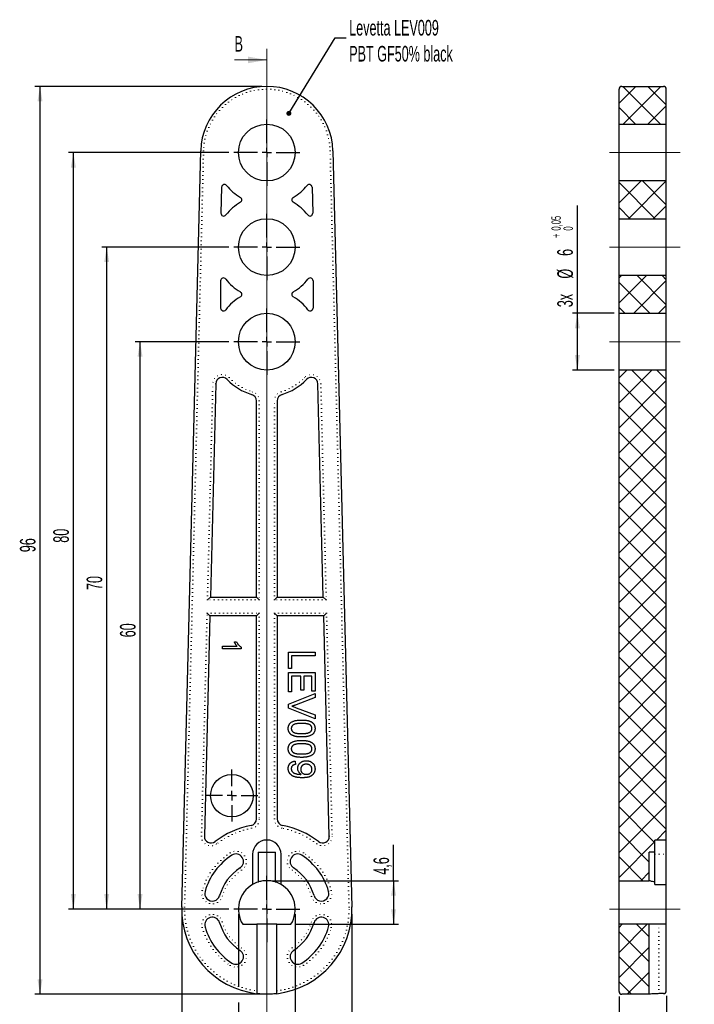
# Model space of a CAD drawing. Header units: millimetres. Extents: x 65 to 809, y 50 to 579.
# Tile 7 of 8: x 214 to 335, y 402 to 579. Entities that reach past the tile are written whole.
import ezdxf

# ---------------------------------------------------------------- set-up
doc = ezdxf.new("R2010")
doc.units = ezdxf.units.MM
doc.linetypes.add('CENTERX2', pattern=[20.32, 12.7, -2.54, 2.54, -2.54])
doc.linetypes.add('DOT2', pattern=[0.635, 0, -0.635])
doc.layers.add('LINEE_SOTTILI', color=7, linetype='Continuous')
doc.styles.add('SLDTEXTSTYLE3', font='TXT', dxfattribs={"width": 0.605})
doc.dimstyles.new('SLDDIMSTYLE0', dxfattribs={"dimtxt": 2.8, "dimasz": 2.7, "dimexe": 0, "dimexo": 0.0625, "dimgap": 0.7, "dimtad": 1, "dimlfac": 0.588235, "dimrnd": 1e-09, "dimzin": 12, "dimdsep": 46, "dimtxsty": 'SLDTEXTSTYLE3', "dimsah": 1, "dimcen": 0.09, "dimadec": 0, "dimazin": 3, "dimtfac": 1, "dimtofl": 0, "dimtmove": 0, "dimatfit": 3, "dimfxl": 1, "dimfrac": 2, "dimtolj": 1, "dimtzin": 12, "dimarcsym": 0})
doc.dimstyles.new('SLDDIMSTYLE1', dxfattribs={"dimtxt": 2.8, "dimasz": 2.7, "dimexe": 0, "dimexo": 0.0625, "dimgap": 0.7, "dimtad": 1, "dimdec": 0, "dimlfac": 0.588235, "dimrnd": 1e-09, "dimzin": 12, "dimdsep": 46, "dimtxsty": 'SLDTEXTSTYLE3', "dimsah": 1, "dimcen": 0.09, "dimadec": 0, "dimazin": 3, "dimtfac": 1, "dimtdec": 0, "dimtofl": 0, "dimtmove": 0, "dimatfit": 3, "dimfxl": 1, "dimfrac": 2, "dimtolj": 1, "dimtzin": 12, "dimarcsym": 0})
doc.dimstyles.new('SLDDIMSTYLE2', dxfattribs={"dimtxt": 0.18, "dimasz": 0.9, "dimexe": 0, "dimexo": 0.0625, "dimgap": 0, "dimtad": 0, "dimtih": 1, "dimtoh": 1, "dimdec": 0, "dimrnd": 1e-09, "dimzin": 0, "dimdsep": 46, "dimtxsty": 'Standard', "dimblk1": 'DOT', "dimblk2": 'DOT', "dimsah": 1, "dimcen": 0.09, "dimadec": 0, "dimazin": 0, "dimtfac": 0.9, "dimtdec": 0, "dimtofl": 0, "dimtmove": 0, "dimatfit": 3, "dimldrblk": 'DOT', "dimfxl": 1, "dimfrac": 2, "dimtolj": 1, "dimtzin": 0, "dimarcsym": 0})
doc.dimstyles.new('SLDDIMSTYLE4', dxfattribs={"dimtxt": 2.8, "dimasz": 2.7, "dimexe": 0, "dimexo": 0.0625, "dimgap": 0.7, "dimtad": 1, "dimlfac": 0.588235, "dimrnd": 1e-09, "dimzin": 12, "dimdsep": 46, "dimtxsty": 'SLDTEXTSTYLE3', "dimsah": 1, "dimcen": 0.09, "dimadec": 0, "dimazin": 3, "dimtol": 1, "dimtp": 0.05, "dimtfac": 1, "dimtofl": 0, "dimtmove": 0, "dimatfit": 3, "dimfxl": 1, "dimfrac": 2, "dimtolj": 1, "dimarcsym": 0})

# ---------------------------------------------------------------- blocks, each defined once
blk = doc.blocks.new('_D')
at = {"layer": 'LINEE_SOTTILI', "color": 7}
for p, q in [((251.23, 521.02), (234.38, 521.02)), ((235.28, 419.02), (235.28, 521.02)), ((251.22, 419.02), (234.38, 419.02))]:
    blk.add_line(p, q, dxfattribs=at)
for points in [[(235.28, 521.02), (234.83, 518.32), (235.73, 518.32)], [(235.28, 419.02), (235.73, 421.72), (234.83, 421.72)]]:
    blk.add_solid(points, dxfattribs=at)
at = {"layer": 'LINEE_SOTTILI', "color": 7, "insert": (231.67, 467.88), "char_height": 2.8, "attachment_point": 1, "rotation": 90, "style": 'SLDTEXTSTYLE3'}
blk.add_mtext('60', dxfattribs=at)
blk = doc.blocks.new('_D_1')
at = {"layer": 'LINEE_SOTTILI', "color": 7}
for p, q in [((251.23, 538.02), (228.38, 538.02)), ((229.28, 419.02), (229.28, 538.02)), ((251.22, 419.02), (228.38, 419.02))]:
    blk.add_line(p, q, dxfattribs=at)
for points in [[(229.28, 538.02), (228.83, 535.32), (229.73, 535.32)], [(229.28, 419.02), (229.73, 421.72), (228.83, 421.72)]]:
    blk.add_solid(points, dxfattribs=at)
at = {"layer": 'LINEE_SOTTILI', "color": 7, "insert": (225.67, 476.38), "char_height": 2.8, "attachment_point": 1, "rotation": 90, "style": 'SLDTEXTSTYLE3'}
blk.add_mtext('70', dxfattribs=at)
blk = doc.blocks.new('_D_2')
at = {"layer": 'LINEE_SOTTILI', "color": 7}
for p, q in [((251.23, 555.02), (222.38, 555.02)), ((223.28, 419.02), (223.28, 555.02)), ((251.22, 419.02), (222.38, 419.02))]:
    blk.add_line(p, q, dxfattribs=at)
for points in [[(223.28, 555.02), (222.83, 552.32), (223.73, 552.32)], [(223.28, 419.02), (223.73, 421.72), (222.83, 421.72)]]:
    blk.add_solid(points, dxfattribs=at)
at = {"layer": 'LINEE_SOTTILI', "color": 7, "insert": (219.67, 484.88), "char_height": 2.8, "attachment_point": 1, "rotation": 90, "style": 'SLDTEXTSTYLE3'}
blk.add_mtext('80', dxfattribs=at)
blk = doc.blocks.new('_D_3')
at = {"layer": 'LINEE_SOTTILI', "color": 7}
for p, q in [((257.18, 566.92), (216.38, 566.92)), ((217.28, 566.92), (217.28, 403.72)), ((257.18, 403.72), (216.38, 403.72))]:
    blk.add_line(p, q, dxfattribs=at)
for points in [[(217.28, 566.92), (216.83, 564.22), (217.73, 564.22)], [(217.28, 403.72), (217.73, 406.42), (216.83, 406.42)]]:
    blk.add_solid(points, dxfattribs=at)
at = {"layer": 'LINEE_SOTTILI', "color": 7, "insert": (213.67, 483.18), "char_height": 2.8, "attachment_point": 1, "rotation": 90, "style": 'SLDTEXTSTYLE3'}
blk.add_mtext('96', dxfattribs=at)
blk = doc.blocks.new('_D_4')
at = {"layer": 'LINEE_SOTTILI', "color": 7}
for p, q in [((242.78, 418.12), (242.78, 383.32)), ((273.38, 418.12), (273.38, 383.32)), ((242.78, 384.22), (273.38, 384.22))]:
    blk.add_line(p, q, dxfattribs=at)
for points in [[(242.78, 384.22), (245.48, 383.77), (245.48, 384.67)], [(273.38, 384.22), (270.68, 384.67), (270.68, 383.77)]]:
    blk.add_solid(points, dxfattribs=at)
at = {"layer": 'LINEE_SOTTILI', "color": 7, "char_height": 2.8, "attachment_point": 1, "style": 'SLDTEXTSTYLE3'}
for s, insert in [('%%c', (253.9, 387.83)), ('18', (257.99, 387.85))]:
    blk.add_mtext(s, dxfattribs=dict(at, insert=insert))
blk = doc.blocks.new('_D_5')
at = {"layer": 'LINEE_SOTTILI', "color": 7}
for p, q in [((252.97, 418.12), (252.97, 405.22)), ((263.2, 418.12), (263.2, 389.32)), ((252.97, 402.22), (252.97, 389.32)), ((252.97, 390.22), (263.2, 390.22)), ((263.2, 390.22), (270.54, 390.22))]:
    blk.add_line(p, q, dxfattribs=at)
for points in [[(252.97, 390.22), (255.67, 389.77), (255.67, 390.67)], [(263.2, 390.22), (260.5, 390.67), (260.5, 389.77)]]:
    blk.add_solid(points, dxfattribs=at)
at = {"layer": 'LINEE_SOTTILI', "color": 7, "char_height": 2.8, "attachment_point": 1, "style": 'SLDTEXTSTYLE3'}
for s, insert in [('%%c', (264.32, 393.83)), ('6', (268.4, 393.85))]:
    blk.add_mtext(s, dxfattribs=dict(at, insert=insert))
blk = doc.blocks.new('_D_6')
at = {"layer": 'LINEE_SOTTILI', "color": 7}
for p, q in [((280.88, 424.13), (280.88, 430.56)), ((258.98, 424.13), (281.78, 424.13)), ((280.88, 424.13), (280.88, 416.31)), ((263.32, 416.31), (281.78, 416.31))]:
    blk.add_line(p, q, dxfattribs=at)
for points in [[(280.88, 424.13), (280.43, 421.43), (281.33, 421.43)], [(280.88, 416.31), (281.33, 419.01), (280.43, 419.01)]]:
    blk.add_solid(points, dxfattribs=at)
at = {"layer": 'LINEE_SOTTILI', "color": 7, "insert": (277.27, 425.21), "char_height": 2.8, "attachment_point": 1, "rotation": 90, "style": 'SLDTEXTSTYLE3'}
blk.add_mtext('4,6', dxfattribs=at)
blk = doc.blocks.new('_Dot')
at = {"color": 0, "linetype": 'ByBlock', "lineweight": -2}
blk.add_line((-0.5, 0), (-1, 0), dxfattribs=at)
at = {"color": 0, "linetype": 'ByBlock', "const_width": 0.5}
blk.add_lwpolyline([(-0.25, 0, 1), (0.25, 0, 1)], format="xyb", close=True, dxfattribs=at)
blk = doc.blocks.new('SW_CENTERMARKSYMBOL_0')
at = {"layer": 'LINEE_SOTTILI', "color": 0}
for p, q in [((0, 1.7), (0, 5.9585)), ((-1.7, 0), (-5.9585, 0)), ((0, 0), (-0.85, 0)), ((0, 0), (0, 0.85)), ((0, 0), (0, -0.85)), ((0, 0), (0.85, 0)), ((1.7, 0), (5.9585, 0)), ((0, -1.7), (0, -5.9585))]:
    blk.add_line(p, q, dxfattribs=at)
blk = doc.blocks.new('SW_CENTERMARKSYMBOL_1')
at = {"layer": 'LINEE_SOTTILI', "color": 0}
for p, q in [((0, 1.7), (0, 5.9585)), ((-1.7, 0), (-5.9585, 0)), ((0, 0), (-0.85, 0)), ((0, 0), (0, 0.85)), ((0, 0), (0, -0.85)), ((0, 0), (0.85, 0)), ((1.7, 0), (5.9585, 0)), ((0, -1.7), (0, -5.9585))]:
    blk.add_line(p, q, dxfattribs=at)
blk = doc.blocks.new('SW_CENTERMARKSYMBOL_2')
at = {"layer": 'LINEE_SOTTILI', "color": 0}
for p, q in [((0, 1.7), (0, 5.9585)), ((-1.7, 0), (-5.9585, 0)), ((0, 0), (-0.85, 0)), ((0, 0), (0, 0.85)), ((0, 0), (0, -0.85)), ((0, 0), (0.85, 0)), ((1.7, 0), (5.9585, 0)), ((0, -1.7), (0, -5.9585))]:
    blk.add_line(p, q, dxfattribs=at)
blk = doc.blocks.new('SW_CENTERMARKSYMBOL_3')
at = {"layer": 'LINEE_SOTTILI', "color": 0}
for p, q in [((0, 1.7), (0, 4.675)), ((-1.7, 0), (-4.675, 0)), ((0, 0), (-0.85, 0)), ((0, 0), (0, 0.85)), ((0, 0), (0, -0.85)), ((0, 0), (0.85, 0)), ((1.7, 0), (4.675, 0)), ((0, -1.7), (0, -4.675))]:
    blk.add_line(p, q, dxfattribs=at)
blk = doc.blocks.new('SW_CENTERMARKSYMBOL_4')
at = {"layer": 'LINEE_SOTTILI', "color": 0}
for p, q in [((0, 1.7), (0, 5.96275)), ((-1.7, 0), (-5.96275, 0)), ((0, 0), (-0.85, 0)), ((0, 0), (0, 0.85)), ((0, 0), (0, -0.85)), ((0, 0), (0.85, 0)), ((1.7, 0), (5.96275, 0)), ((0, -1.7), (0, -5.96275))]:
    blk.add_line(p, q, dxfattribs=at)
blk = doc.blocks.new('_D_26')
at = {"layer": 'LINEE_SOTTILI', "color": 7}
for p, q in [((313.95, 526.13), (313.95, 545.49)), ((320.55, 526.13), (313.05, 526.13)), ((313.95, 515.91), (313.95, 526.13)), ((320.55, 515.91), (313.05, 515.91))]:
    blk.add_line(p, q, dxfattribs=at)
for points in [[(313.95, 526.13), (313.5, 523.43), (314.4, 523.43)], [(313.95, 515.91), (314.4, 518.61), (313.5, 518.61)]]:
    blk.add_solid(points, dxfattribs=at)
at = {"layer": 'LINEE_SOTTILI', "color": 7, "attachment_point": 1, "rotation": 90, "style": 'SLDTEXTSTYLE3'}
for s, insert, char_height in [('0,05', (309.28, 540.99), 1.68), ('0', (311.45, 540.99), 1.68), ('+', (309.28, 539.65), 1.68), ('6', (310.32, 536.44), 2.8), ('%%c', (310.34, 532.36), 2.8), ('3x', (310.32, 527.22), 2.8)]:
    blk.add_mtext(s, dxfattribs=dict(at, insert=insert, char_height=char_height))
blk = doc.blocks.new('_D_27')
at = {"layer": 'LINEE_SOTTILI', "color": 7}
for p, q in [((321.45, 403.33), (321.45, 395.32)), ((329.95, 403.44), (329.95, 395.32)), ((321.45, 396.22), (329.95, 396.22)), ((329.95, 396.22), (334.98, 396.22))]:
    blk.add_line(p, q, dxfattribs=at)
for points in [[(321.45, 396.22), (324.15, 395.77), (324.15, 396.67)], [(329.95, 396.22), (327.25, 396.67), (327.25, 395.77)]]:
    blk.add_solid(points, dxfattribs=at)
at = {"layer": 'LINEE_SOTTILI', "color": 7, "insert": (332.84, 399.83), "char_height": 2.8, "attachment_point": 1, "style": 'SLDTEXTSTYLE3'}
blk.add_mtext('5', dxfattribs=at)

msp = doc.modelspace()

# ---------------------------------------------------------------- hatches: boundary and pattern name
at = {"linetype": 'Continuous', "lineweight": 18}
h = msp.add_hatch(dxfattribs=at)
h.set_pattern_fill('ANSI37', style=0)
edge = h.paths.add_edge_path(flags=0)
edge.add_line((321.446, 566.411), (321.446, 560.13))
edge.add_line((321.446, 560.13), (329.946, 560.13))
edge.add_line((329.946, 560.13), (329.946, 566.411))
edge.add_arc((329.436, 566.411), 0.51, 0, 90)
edge.add_line((329.436, 566.921), (321.956, 566.921))
edge.add_arc((321.956, 566.411), 0.51, 90, 180)
h = msp.add_hatch(dxfattribs=at)
h.set_pattern_fill('ANSI37', style=0)
h.paths.add_polyline_path([(329.946, 543.13), (329.946, 549.913), (321.446, 549.913), (321.446, 543.13)], flags=0)
h = msp.add_hatch(dxfattribs=at)
h.set_pattern_fill('ANSI37', style=0)
h.paths.add_polyline_path([(329.946, 526.13), (329.946, 532.913), (321.446, 532.913), (321.446, 526.13)], flags=0)
h = msp.add_hatch(dxfattribs=at)
h.set_pattern_fill('ANSI37', style=0)
h.paths.add_polyline_path([(321.446, 515.913), (321.446, 424.134), (326.86, 424.134), (326.86, 429.234), (327.906, 429.234), (327.906, 431.444), (329.946, 431.444), (329.946, 515.913)], flags=0)
h = msp.add_hatch(dxfattribs=at)
h.set_pattern_fill('ANSI37', style=0)
edge = h.paths.add_edge_path(flags=0)
edge.add_line((321.446, 416.314), (321.446, 404.231))
edge.add_arc((321.956, 404.231), 0.51, 180, 270)
edge.add_line((321.956, 403.721), (326.801, 403.721))
edge.add_line((326.801, 403.721), (326.801, 416.314))
edge.add_line((326.801, 416.314), (321.446, 416.314))

# ---------------------------------------------------------------- linework, layer by layer
at = {"color": 7, "linetype": 'Continuous', "lineweight": 18}
for p, q in [((258.084, 573.672), (258.084, 396.723)), ((252.284, 571.672), (258.084, 571.672))]:
    msp.add_line(p, q, dxfattribs=at)
at = {"color": 7, "linetype": 'Continuous', "lineweight": 25}
for p, q in [((321.446, 560.13), (321.446, 566.411)), ((321.956, 566.921), (329.436, 566.921)), ((329.946, 560.13), (329.946, 566.411)), ((321.446, 560.13), (329.946, 560.13)), ((321.446, 549.913), (321.446, 560.13)), ((329.946, 549.913), (329.946, 560.13)), ((242.789, 419.404), (246.188, 555.319)), ((269.981, 555.319), (273.379, 419.404)), ((249.936, 548.786), (249.82, 544.137)), ((266.233, 548.786), (266.349, 544.137)), ((329.946, 549.913), (321.446, 549.913)), ((321.446, 543.13), (321.446, 549.913)), ((329.946, 543.13), (329.946, 549.913)), ((321.446, 532.913), (321.446, 543.13)), ((321.446, 543.13), (329.946, 543.13)), ((329.946, 532.913), (329.946, 543.13)), ((329.946, 532.913), (321.446, 532.913)), ((321.446, 526.13), (321.446, 532.913)), ((329.946, 526.13), (329.946, 532.913)), ((249.774, 531.976), (249.774, 527.067)), ((266.394, 531.976), (266.394, 527.067)), ((321.446, 515.913), (321.446, 526.13)), ((321.446, 526.13), (329.946, 526.13)), ((329.946, 515.913), (329.946, 526.13)), ((329.946, 515.913), (321.446, 515.913)), ((321.446, 424.134), (321.446, 515.913)), ((329.946, 431.444), (329.946, 515.913)), ((248.882, 513.43), (247.924, 475.121)), ((268.245, 475.121), (267.287, 513.43)), ((256.214, 475.121), (256.214, 510.394)), ((259.954, 510.394), (259.954, 475.121)), ((247.924, 475.121), (247.401, 474.611)), ((247.924, 475.121), (256.214, 475.121)), ((256.214, 475.121), (256.724, 474.611)), ((259.954, 475.121), (259.444, 474.611)), ((259.954, 475.121), (268.245, 475.121)), ((268.245, 475.121), (268.768, 474.611)), ((247.839, 471.721), (246.848, 432.127)), ((247.839, 471.721), (247.341, 472.231)), ((256.214, 471.721), (247.839, 471.721)), ((256.214, 471.721), (256.724, 472.231)), ((256.214, 435.225), (256.214, 471.721)), ((259.954, 471.721), (259.444, 472.231)), ((268.33, 471.721), (259.954, 471.721)), ((259.954, 471.721), (259.954, 435.225)), ((268.33, 471.721), (268.827, 472.231)), ((269.32, 432.127), (268.33, 471.721)), ((250.097, 465.828), (250.097, 466.264)), ((250.097, 466.264), (252.747, 466.264)), ((253.497, 465.828), (250.097, 465.828)), ((252.245, 467.048), (252.647, 467.048)), ((253.497, 466.108), (253.497, 465.828)), ((261.994, 465.222), (266.754, 465.222)), ((261.994, 462.293), (261.994, 465.222)), ((266.754, 464.551), (262.543, 464.551)), ((262.543, 464.551), (262.543, 462.293)), ((266.754, 465.222), (266.754, 464.551)), ((262.543, 462.293), (261.994, 462.293)), ((261.994, 458.082), (261.994, 461.56)), ((261.994, 461.56), (266.754, 461.56)), ((264.191, 460.889), (262.543, 460.889)), ((262.543, 460.889), (262.543, 458.082)), ((264.191, 458.387), (264.191, 460.889)), ((266.205, 460.889), (264.74, 460.889)), ((264.74, 460.889), (264.74, 458.387)), ((266.205, 458.204), (266.205, 460.889)), ((266.754, 461.56), (266.754, 458.204)), ((262.543, 458.082), (261.994, 458.082)), ((261.994, 455.853), (266.754, 457.772)), ((266.754, 457.044), (263.343, 455.75)), ((264.74, 458.387), (264.191, 458.387)), ((266.754, 458.204), (266.205, 458.204)), ((266.754, 457.772), (266.754, 457.044)), ((261.994, 455.125), (261.994, 455.853)), ((266.754, 453.205), (261.994, 455.125)), ((263.343, 455.23), (266.754, 453.932)), ((266.754, 453.932), (266.754, 453.205)), ((263.154, 445.633), (263.215, 445.022)), ((329.946, 431.444), (327.906, 431.444)), ((327.906, 429.234), (327.906, 431.444)), ((329.946, 428.894), (329.946, 431.444)), ((255.534, 428.894), (255.534, 423.453)), ((256.498, 429.234), (256.498, 423.882)), ((256.498, 429.234), (259.67, 429.234)), ((259.67, 423.882), (259.67, 429.234)), ((260.634, 423.453), (260.634, 428.894)), ((327.906, 429.234), (326.86, 429.234)), ((326.86, 424.134), (326.86, 429.234)), ((327.906, 423.882), (327.906, 429.234)), ((329.946, 423.453), (329.946, 428.894)), ((321.446, 416.314), (321.446, 424.134)), ((321.446, 424.134), (326.86, 424.134)), ((327.906, 423.453), (327.906, 423.882)), ((327.906, 423.453), (329.946, 423.453)), ((329.946, 416.314), (329.946, 423.453)), ((253.747, 416.314), (256.299, 416.314)), ((256.299, 416.314), (256.299, 404.339)), ((259.869, 416.314), (256.299, 416.314)), ((259.869, 416.314), (262.421, 416.314)), ((259.869, 404.339), (259.869, 416.314)), ((326.801, 416.314), (321.446, 416.314)), ((321.446, 404.231), (321.446, 416.314)), ((326.801, 416.314), (326.801, 403.721)), ((328.586, 416.314), (326.801, 416.314)), ((329.946, 416.314), (328.586, 416.314)), ((329.946, 404.339), (329.946, 416.314)), ((326.801, 403.721), (321.956, 403.721)), ((329.436, 403.826), (328.586, 403.826))]:
    msp.add_line(p, q, dxfattribs=at)
at = {"color": 7, "linetype": 'DOT2', "lineweight": 18}
for p, q in [((246.698, 555.306), (243.299, 419.391)), ((246.188, 555.319), (246.698, 555.306)), ((269.981, 555.319), (269.471, 555.306)), ((272.87, 419.391), (269.471, 555.306)), ((247.401, 474.611), (248.372, 513.442)), ((248.882, 513.43), (248.372, 513.442)), ((251.303, 514.572), (250.934, 514.22)), ((264.865, 514.572), (265.235, 514.22)), ((267.797, 513.442), (267.287, 513.43)), ((267.797, 513.442), (268.768, 474.611)), ((255.495, 512.028), (255.354, 511.538)), ((260.674, 512.028), (260.815, 511.538)), ((256.724, 510.394), (256.214, 510.394)), ((256.724, 510.394), (256.724, 474.611)), ((259.444, 474.611), (259.444, 510.394)), ((259.954, 510.394), (259.444, 510.394)), ((256.724, 474.611), (247.401, 474.611)), ((268.768, 474.611), (259.444, 474.611)), ((246.339, 432.14), (247.341, 472.231)), ((247.341, 472.231), (256.724, 472.231)), ((256.724, 472.231), (256.724, 435.225)), ((259.444, 472.231), (268.827, 472.231)), ((259.444, 435.225), (259.444, 472.231)), ((268.827, 472.231), (269.83, 432.14)), ((255.34, 433.554), (255.245, 434.055)), ((256.214, 435.225), (256.724, 435.225)), ((259.444, 435.225), (259.954, 435.225)), ((260.829, 433.554), (260.923, 434.055)), ((246.339, 432.14), (246.848, 432.127)), ((269.32, 432.127), (269.83, 432.14)), ((249.074, 430.749), (248.763, 431.154)), ((267.095, 430.749), (267.406, 431.154)), ((251.51, 429.144), (251.788, 428.716)), ((264.38, 428.716), (264.658, 429.144)), ((327.906, 428.894), (329.946, 428.894)), ((253.27, 426.435), (253.547, 426.007)), ((262.621, 426.007), (262.899, 426.435)), ((246.482, 422.348), (246.972, 422.207)), ((249.587, 421.458), (250.077, 421.317)), ((266.092, 421.317), (266.582, 421.458)), ((269.196, 422.207), (269.687, 422.348)), ((242.789, 419.404), (243.299, 419.391)), ((273.379, 419.404), (272.87, 419.391)), ((250.077, 416.725), (249.587, 416.584)), ((266.582, 416.584), (266.092, 416.725)), ((328.586, 403.826), (328.586, 416.314)), ((246.972, 415.835), (246.482, 415.694)), ((269.687, 415.694), (269.196, 415.835)), ((253.547, 412.035), (253.27, 411.607)), ((262.899, 411.607), (262.621, 412.035)), ((251.788, 409.326), (251.51, 408.898)), ((264.658, 408.898), (264.38, 409.326))]:
    msp.add_line(p, q, dxfattribs=at)
at = {"color": 7, "linetype": 'Continuous', "lineweight": 25}
for centre, radius in [((258.084, 555.021), 5.108), ((258.084, 538.021), 5.108), ((258.084, 521.021), 5.108), ((251.794, 439.421), 3.825)]:
    msp.add_circle(centre, radius, dxfattribs=at)
for centre, radius, start, end in [((258.084, 555.021), 11.9, 1.43254, 178.56746), ((321.956, 566.411), 0.51, 90, 180), ((329.436, 566.411), 0.51, 0, 90), ((250.446, 548.773), 0.51, 39.28213, 178.56746), ((258.084, 555.021), 9.358, 219.28213, 239.46584), ((258.084, 555.021), 9.358, 300.53416, 320.71787), ((265.723, 548.773), 0.51, 1.43254, 140.71787), ((253.071, 546.521), 0.51, 300.53416, 59.46584), ((263.098, 546.521), 0.51, 120.53416, 239.46584), ((258.084, 538.021), 9.359, 120.53416, 141.79637), ((258.084, 538.021), 9.359, 38.20363, 59.46584), ((250.329, 544.124), 0.51, 178.56746, 321.79637), ((265.839, 544.124), 0.51, 218.20363, 1.43254), ((250.284, 531.976), 0.51, 37.77774, 180), ((258.084, 538.021), 9.359, 217.77774, 239.46584), ((258.084, 538.021), 9.359, 300.53416, 322.22226), ((265.884, 531.976), 0.51, 0, 142.22226), ((253.071, 529.521), 0.51, 300.53416, 59.46584), ((263.098, 529.521), 0.51, 120.53416, 239.46584), ((258.084, 521.021), 9.359, 120.53416, 142.22226), ((258.084, 521.021), 9.359, 37.77774, 59.46584), ((250.284, 527.067), 0.51, 180, 322.22226), ((265.884, 527.067), 0.51, 217.77774, 0), ((250.071, 513.4), 1.19, 43.56409, 178.56746), ((258.084, 521.021), 9.869, 223.56409, 253.93604), ((258.084, 521.021), 9.869, 286.06396, 316.43591), ((266.097, 513.4), 1.19, 1.43254, 136.43591), ((255.024, 510.394), 1.19, 0, 73.93604), ((261.144, 510.394), 1.19, 106.06396, 180), ((258.084, 419.021), 15.3, 100.69419, 127.53396), ((255.024, 435.225), 1.19, 280.69419, 0), ((261.144, 435.225), 1.19, 180, 259.30581), ((258.084, 419.021), 15.3, 52.46604, 79.30581), ((248.038, 432.098), 1.19, 178.56746, 307.53396), ((268.13, 432.098), 1.19, 232.46604, 1.43254), ((258.084, 428.894), 2.55, 0, 180), ((258.084, 419.021), 11.56, 123, 164), ((252.529, 427.576), 1.36, 303, 123), ((263.64, 427.576), 1.36, 57, 237), ((258.084, 419.021), 11.56, 16, 57), ((258.084, 419.021), 8.84, 123, 164), ((258.084, 419.021), 8.84, 16, 57), ((258.084, 419.021), 5.113, 119.91754, 211.97232), ((258.084, 419.021), 5.113, 108.06992, 119.91754), ((258.084, 419.021), 5.113, 60.08246, 71.93008), ((258.084, 419.021), 5.113, 328.02768, 60.08246), ((248.279, 421.833), 1.36, 164, 344), ((267.889, 421.833), 1.36, 196, 16), ((258.084, 419.021), 15.3, 178.56746, 263.30023), ((258.084, 419.021), 15.3, 276.69977, 1.43254), ((248.279, 416.21), 1.36, 16, 196), ((258.084, 419.021), 8.84, 196, 237), ((258.084, 419.021), 8.84, 303, 344), ((267.889, 416.21), 1.36, 344, 164), ((258.084, 419.021), 11.56, 196, 237), ((258.084, 419.021), 11.56, 303, 344), ((252.529, 410.467), 1.36, 237, 57), ((263.64, 410.467), 1.36, 123, 303), ((321.956, 404.231), 0.51, 180, 270)]:
    msp.add_arc(centre, radius, start, end, dxfattribs=at)
at = {"color": 7, "linetype": 'DOT2', "lineweight": 18}
for centre, radius, start, end in [((258.084, 555.021), 11.39, 1.43254, 178.56746), ((250.071, 513.4), 1.7, 43.56409, 178.56746), ((266.097, 513.4), 1.7, 1.43254, 136.43591), ((258.084, 521.021), 9.359, 223.56409, 253.93604), ((258.084, 521.021), 9.359, 286.06396, 316.43591), ((255.024, 510.394), 1.7, 0, 73.93604), ((261.144, 510.394), 1.7, 106.06396, 180), ((255.024, 435.225), 1.7, 280.69419, 0), ((261.144, 435.225), 1.7, 180, 259.30581), ((248.038, 432.098), 1.7, 178.56746, 307.53396), ((258.084, 419.021), 14.79, 100.69419, 127.53396), ((258.084, 419.021), 14.79, 52.46604, 79.30581), ((268.13, 432.098), 1.7, 232.46604, 1.43254), ((258.084, 419.021), 12.07, 123, 164), ((252.529, 427.576), 1.87, 303, 123), ((263.64, 427.576), 1.87, 57, 237), ((258.084, 419.021), 12.07, 16, 57), ((258.084, 419.021), 8.33, 123, 164), ((258.084, 419.021), 8.33, 16, 57), ((248.279, 421.833), 1.87, 164, 344), ((267.889, 421.833), 1.87, 196, 16), ((258.084, 419.021), 14.79, 178.56746, 263.06809), ((248.279, 416.21), 1.87, 16, 196), ((258.084, 419.021), 14.79, 276.93191, 1.43254), ((267.889, 416.21), 1.87, 344, 164), ((258.084, 419.021), 8.33, 196, 237), ((258.084, 419.021), 8.33, 303, 344), ((258.084, 419.021), 12.07, 196, 237), ((258.084, 419.021), 12.07, 303, 344), ((252.529, 410.467), 1.87, 237, 57), ((263.64, 410.467), 1.87, 123, 303)]:
    msp.add_arc(centre, radius, start, end, dxfattribs=at)
at = {"color": 7, "linetype": 'Continuous', "lineweight": 25}
for points, knots in [([(252.747, 466.264), (252.722, 466.289), (252.672, 466.341), (252.601, 466.429), (252.529, 466.528), (252.459, 466.635), (252.394, 466.744), (252.335, 466.85), (252.286, 466.951), (252.258, 467.017), (252.245, 467.048)], [0, 0, 0, 0, 0.1116685, 0.2320907, 0.3627376, 0.5019407, 0.6415309, 0.7711022, 0.8901635, 1, 1, 1, 1]), ([(252.647, 467.048), (252.675, 466.994), (252.731, 466.887), (252.826, 466.735), (252.93, 466.593), (253.041, 466.464), (253.155, 466.348), (253.27, 466.251), (253.382, 466.169), (253.46, 466.128), (253.497, 466.108)], [0, 0, 0, 0, 0.1426573, 0.281169, 0.4169772, 0.5508525, 0.6783642, 0.7950324, 0.9019982, 1, 1, 1, 1]), ([(263.343, 455.75), (263.275, 455.724), (263.144, 455.674), (262.948, 455.607), (262.76, 455.543), (262.635, 455.506), (262.574, 455.488)], [0, 0, 0, 0, 0.26569244, 0.51936077, 0.76557995, 1, 1, 1, 1]), ([(262.574, 455.488), (262.703, 455.45), (262.961, 455.372), (263.215, 455.277), (263.343, 455.23)], [0, 0, 0, 0, 0.4964411, 1, 1, 1, 1]), ([(261.933, 451.491), (261.935, 451.546), (261.938, 451.653), (261.959, 451.81), (261.995, 451.957), (262.044, 452.096), (262.11, 452.225), (262.19, 452.344), (262.282, 452.457), (262.355, 452.521), (262.392, 452.554)], [0, 0, 0, 0, 0.13790323, 0.26887334, 0.39517813, 0.51708924, 0.63674303, 0.75622182, 0.87662836, 1, 1, 1, 1]), ([(264.342, 449.965), (264.274, 449.966), (264.142, 449.967), (263.948, 449.975), (263.765, 449.988), (263.59, 450.006), (263.425, 450.03), (263.27, 450.059), (263.124, 450.093), (262.987, 450.132), (262.859, 450.177), (262.74, 450.228), (262.628, 450.282), (262.526, 450.344), (262.431, 450.41), (262.344, 450.48), (262.265, 450.557), (262.196, 450.639), (262.133, 450.726), (262.079, 450.819), (262.035, 450.918), (261.997, 451.022), (261.969, 451.132), (261.948, 451.246), (261.935, 451.367), (261.934, 451.449), (261.933, 451.491)], [0, 0, 0, 0, 0.06287171, 0.12283227, 0.17965019, 0.2339517, 0.28554184, 0.33451247, 0.38090254, 0.42480849, 0.46644145, 0.50651358, 0.54505547, 0.58185379, 0.61746963, 0.65208703, 0.68589863, 0.71919229, 0.75219821, 0.78525555, 0.81867065, 0.85283848, 0.88763033, 0.92363779, 0.96102323, 1, 1, 1, 1]), ([(262.392, 452.554), (262.446, 452.592), (262.559, 452.67), (262.75, 452.761), (262.96, 452.842), (263.195, 452.906), (263.45, 452.956), (263.728, 452.992), (264.028, 453.012), (264.235, 453.015), (264.342, 453.017)], [0, 0, 0, 0, 0.0974207, 0.2008856, 0.311172, 0.4297979, 0.5577399, 0.6947153, 0.8421299, 1, 1, 1, 1]), ([(264.344, 452.406), (264.252, 452.406), (264.077, 452.405), (263.827, 452.393), (263.601, 452.372), (263.4, 452.344), (263.223, 452.308), (263.072, 452.262), (262.943, 452.21), (262.84, 452.147), (262.755, 452.077), (262.683, 452.005), (262.621, 451.929), (262.569, 451.849), (262.53, 451.765), (262.502, 451.677), (262.486, 451.585), (262.484, 451.523), (262.482, 451.491)], [0, 0, 0, 0, 0.1184055, 0.2266543, 0.3240923, 0.4117048, 0.4890259, 0.5569094, 0.6162333, 0.6673493, 0.7135124, 0.7576965, 0.7994925, 0.8399761, 0.8798857, 0.9191487, 0.9592274, 1, 1, 1, 1]), ([(262.482, 451.491), (262.484, 451.46), (262.486, 451.397), (262.502, 451.305), (262.532, 451.217), (262.57, 451.133), (262.621, 451.053), (262.683, 450.978), (262.755, 450.905), (262.841, 450.836), (262.945, 450.772), (263.073, 450.72), (263.225, 450.675), (263.401, 450.638), (263.602, 450.61), (263.827, 450.59), (264.077, 450.577), (264.252, 450.576), (264.344, 450.576)], [0, 0, 0, 0, 0.0407818, 0.0808696, 0.1202682, 0.1601869, 0.2004597, 0.2422652, 0.2864593, 0.3329521, 0.3844305, 0.4433891, 0.5116815, 0.58902, 0.6762452, 0.7737052, 0.8815678, 1, 1, 1, 1]), ([(264.342, 453.017), (264.41, 453.016), (264.543, 453.015), (264.738, 453.007), (264.923, 452.994), (265.098, 452.975), (265.264, 452.952), (265.42, 452.922), (265.566, 452.888), (265.703, 452.848), (265.831, 452.803), (265.95, 452.753), (266.061, 452.696), (266.165, 452.637), (266.258, 452.569), (266.346, 452.499), (266.423, 452.422), (266.493, 452.34), (266.555, 452.253), (266.608, 452.16), (266.655, 452.062), (266.69, 451.958), (266.719, 451.849), (266.74, 451.735), (266.752, 451.615), (266.754, 451.533), (266.754, 451.491)], [0, 0, 0, 0, 0.0631131, 0.123612, 0.1809699, 0.2352565, 0.2870946, 0.3360236, 0.3823743, 0.4263251, 0.4682008, 0.5082389, 0.5466168, 0.5834877, 0.6190024, 0.6535903, 0.6871627, 0.7204281, 0.7532354, 0.7862647, 0.8195078, 0.8535484, 0.8883106, 0.9239975, 0.9613511, 1, 1, 1, 1]), ([(266.754, 451.491), (266.752, 451.43), (266.749, 451.31), (266.72, 451.135), (266.671, 450.969), (266.605, 450.814), (266.519, 450.673), (266.418, 450.545), (266.297, 450.436), (266.16, 450.342), (266.006, 450.261), (265.838, 450.189), (265.654, 450.124), (265.49, 450.077), (265.348, 450.044), (265.231, 450.024), (265.105, 450.005), (264.969, 449.992), (264.825, 449.978), (264.672, 449.972), (264.51, 449.967), (264.399, 449.966), (264.342, 449.965)], [0, 0, 0, 0, 0.0567254, 0.1114394, 0.164371, 0.2164395, 0.2673936, 0.3173425, 0.3672575, 0.4181628, 0.4713577, 0.5279202, 0.5880168, 0.652172, 0.6863832, 0.7232497, 0.762597, 0.8047265, 0.8494431, 0.8967093, 0.9468886, 1, 1, 1, 1]), ([(265.879, 452.131), (265.841, 452.154), (265.761, 452.201), (265.622, 452.255), (265.463, 452.302), (265.281, 452.341), (265.078, 452.37), (264.853, 452.392), (264.605, 452.403), (264.433, 452.405), (264.344, 452.406)], [0, 0, 0, 0, 0.0838881, 0.177154, 0.2825136, 0.3993999, 0.5294908, 0.6728022, 0.8295358, 1, 1, 1, 1]), ([(264.344, 450.576), (264.433, 450.576), (264.605, 450.577), (264.851, 450.59), (265.073, 450.61), (265.272, 450.636), (265.447, 450.672), (265.599, 450.715), (265.728, 450.767), (265.835, 450.828), (265.923, 450.896), (265.997, 450.968), (266.063, 451.044), (266.114, 451.126), (266.156, 451.212), (266.184, 451.303), (266.202, 451.399), (266.204, 451.464), (266.205, 451.498)], [0, 0, 0, 0, 0.1156341, 0.2215506, 0.3170615, 0.4031682, 0.4802019, 0.5476729, 0.6070619, 0.6586807, 0.7057532, 0.7501195, 0.7925906, 0.8338795, 0.8747757, 0.9156225, 0.9568788, 1, 1, 1, 1]), ([(266.205, 451.498), (266.204, 451.529), (266.203, 451.591), (266.187, 451.682), (266.161, 451.769), (266.126, 451.851), (266.078, 451.928), (266.023, 452.002), (265.955, 452.069), (265.905, 452.11), (265.879, 452.131)], [0, 0, 0, 0, 0.1276648, 0.2517386, 0.3727533, 0.4921468, 0.6140696, 0.7371973, 0.865607, 1, 1, 1, 1]), ([(261.933, 447.83), (261.935, 447.885), (261.938, 447.992), (261.959, 448.149), (261.995, 448.296), (262.044, 448.434), (262.11, 448.563), (262.19, 448.683), (262.282, 448.795), (262.355, 448.86), (262.392, 448.893)], [0, 0, 0, 0, 0.13790323, 0.26887334, 0.39517813, 0.51708924, 0.63674303, 0.75622182, 0.87662836, 1, 1, 1, 1]), ([(264.342, 446.304), (264.274, 446.305), (264.142, 446.306), (263.948, 446.313), (263.765, 446.327), (263.59, 446.344), (263.425, 446.368), (263.27, 446.398), (263.124, 446.432), (262.987, 446.471), (262.859, 446.516), (262.74, 446.566), (262.628, 446.621), (262.526, 446.683), (262.431, 446.748), (262.344, 446.819), (262.265, 446.895), (262.196, 446.978), (262.133, 447.065), (262.079, 447.158), (262.035, 447.257), (261.997, 447.361), (261.969, 447.47), (261.948, 447.585), (261.935, 447.705), (261.934, 447.788), (261.933, 447.83)], [0, 0, 0, 0, 0.06287171, 0.12283227, 0.17965019, 0.2339517, 0.28554184, 0.33451247, 0.38090254, 0.42480849, 0.46644145, 0.50651358, 0.54505547, 0.58185379, 0.61746963, 0.65208703, 0.68589863, 0.71919229, 0.75219821, 0.78525555, 0.81867065, 0.85283848, 0.88763033, 0.92363779, 0.96102323, 1, 1, 1, 1]), ([(262.392, 448.893), (262.446, 448.93), (262.559, 449.008), (262.75, 449.099), (262.96, 449.181), (263.195, 449.244), (263.45, 449.294), (263.728, 449.33), (264.028, 449.351), (264.235, 449.354), (264.342, 449.355)], [0, 0, 0, 0, 0.0974207, 0.2008856, 0.311172, 0.4297979, 0.5577399, 0.6947153, 0.8421299, 1, 1, 1, 1]), ([(264.344, 448.745), (264.252, 448.744), (264.077, 448.743), (263.827, 448.731), (263.601, 448.71), (263.4, 448.683), (263.223, 448.646), (263.072, 448.6), (262.943, 448.549), (262.84, 448.485), (262.755, 448.415), (262.683, 448.343), (262.621, 448.267), (262.569, 448.188), (262.53, 448.103), (262.502, 448.015), (262.486, 447.924), (262.484, 447.861), (262.482, 447.83)], [0, 0, 0, 0, 0.1184055, 0.2266543, 0.3240923, 0.4117048, 0.4890259, 0.5569094, 0.6162333, 0.6673493, 0.7135124, 0.7576965, 0.7994925, 0.8399761, 0.8798857, 0.9191487, 0.9592274, 1, 1, 1, 1]), ([(262.482, 447.83), (262.484, 447.798), (262.486, 447.736), (262.502, 447.644), (262.532, 447.556), (262.57, 447.472), (262.621, 447.392), (262.683, 447.316), (262.755, 447.243), (262.841, 447.174), (262.945, 447.111), (263.073, 447.058), (263.225, 447.013), (263.401, 446.977), (263.602, 446.949), (263.827, 446.928), (264.077, 446.916), (264.252, 446.915), (264.344, 446.914)], [0, 0, 0, 0, 0.0407818, 0.0808696, 0.1202682, 0.1601869, 0.2004597, 0.2422652, 0.2864593, 0.3329521, 0.3844305, 0.4433891, 0.5116815, 0.58902, 0.6762452, 0.7737052, 0.8815678, 1, 1, 1, 1]), ([(264.342, 449.355), (264.41, 449.355), (264.543, 449.353), (264.738, 449.346), (264.923, 449.333), (265.098, 449.313), (265.264, 449.29), (265.42, 449.26), (265.566, 449.227), (265.703, 449.186), (265.831, 449.142), (265.95, 449.091), (266.061, 449.034), (266.165, 448.976), (266.258, 448.907), (266.346, 448.838), (266.423, 448.76), (266.493, 448.679), (266.555, 448.591), (266.608, 448.498), (266.655, 448.401), (266.69, 448.296), (266.719, 448.187), (266.74, 448.073), (266.752, 447.953), (266.754, 447.871), (266.754, 447.83)], [0, 0, 0, 0, 0.0631131, 0.123612, 0.1809699, 0.2352565, 0.2870946, 0.3360236, 0.3823743, 0.4263251, 0.4682008, 0.5082389, 0.5466168, 0.5834877, 0.6190024, 0.6535903, 0.6871627, 0.7204281, 0.7532354, 0.7862647, 0.8195078, 0.8535484, 0.8883106, 0.9239975, 0.9613511, 1, 1, 1, 1]), ([(266.754, 447.83), (266.752, 447.768), (266.749, 447.648), (266.72, 447.473), (266.671, 447.308), (266.605, 447.153), (266.519, 447.011), (266.418, 446.883), (266.297, 446.774), (266.16, 446.68), (266.006, 446.6), (265.838, 446.528), (265.654, 446.463), (265.49, 446.416), (265.348, 446.382), (265.231, 446.362), (265.105, 446.343), (264.969, 446.33), (264.825, 446.317), (264.672, 446.31), (264.51, 446.305), (264.399, 446.304), (264.342, 446.304)], [0, 0, 0, 0, 0.05672543, 0.11143938, 0.16437099, 0.21643954, 0.26739357, 0.31734253, 0.36725749, 0.4181628, 0.47135771, 0.52792024, 0.5880168, 0.65217196, 0.68638319, 0.72324966, 0.76259699, 0.80472649, 0.84944309, 0.89670927, 0.94688861, 1, 1, 1, 1]), ([(265.879, 448.469), (265.841, 448.492), (265.761, 448.54), (265.622, 448.594), (265.463, 448.641), (265.281, 448.68), (265.078, 448.708), (264.853, 448.73), (264.605, 448.742), (264.433, 448.744), (264.344, 448.745)], [0, 0, 0, 0, 0.0838881, 0.177154, 0.2825136, 0.3993999, 0.5294908, 0.6728022, 0.8295358, 1, 1, 1, 1]), ([(264.344, 446.914), (264.433, 446.915), (264.605, 446.916), (264.851, 446.928), (265.073, 446.948), (265.272, 446.975), (265.447, 447.01), (265.599, 447.054), (265.728, 447.105), (265.835, 447.167), (265.923, 447.235), (265.997, 447.307), (266.063, 447.382), (266.114, 447.464), (266.156, 447.55), (266.184, 447.642), (266.202, 447.737), (266.204, 447.803), (266.205, 447.836)], [0, 0, 0, 0, 0.1156341, 0.2215506, 0.3170615, 0.4031682, 0.4802019, 0.5476729, 0.6070619, 0.6586807, 0.7057532, 0.7501195, 0.7925906, 0.8338795, 0.8747757, 0.9156225, 0.9568788, 1, 1, 1, 1]), ([(266.205, 447.836), (266.204, 447.868), (266.203, 447.93), (266.187, 448.021), (266.161, 448.107), (266.126, 448.19), (266.078, 448.266), (266.023, 448.34), (265.955, 448.408), (265.905, 448.449), (265.879, 448.469)], [0, 0, 0, 0, 0.12766477, 0.25173856, 0.37275335, 0.49214676, 0.61406962, 0.73719732, 0.86560699, 1, 1, 1, 1]), ([(261.933, 444.318), (261.934, 444.363), (261.936, 444.45), (261.951, 444.579), (261.976, 444.701), (262.011, 444.816), (262.056, 444.926), (262.112, 445.029), (262.177, 445.126), (262.253, 445.215), (262.336, 445.299), (262.43, 445.372), (262.53, 445.439), (262.639, 445.494), (262.756, 445.544), (262.881, 445.582), (263.014, 445.613), (263.107, 445.626), (263.154, 445.633)], [0, 0, 0, 0, 0.0676309, 0.1323202, 0.1944603, 0.2551129, 0.3142209, 0.3729839, 0.4313486, 0.4902073, 0.5495249, 0.6088909, 0.6691176, 0.7306484, 0.7940333, 0.8598319, 0.9282045, 1, 1, 1, 1]), ([(264.471, 442.642), (264.397, 442.643), (264.254, 442.644), (264.045, 442.654), (263.848, 442.669), (263.661, 442.689), (263.487, 442.717), (263.324, 442.75), (263.172, 442.789), (263.032, 442.835), (262.901, 442.887), (262.778, 442.944), (262.664, 443.007), (262.558, 443.077), (262.459, 443.152), (262.369, 443.234), (262.287, 443.321), (262.213, 443.414), (262.146, 443.513), (262.089, 443.616), (262.041, 443.723), (262.003, 443.834), (261.97, 443.949), (261.949, 444.068), (261.936, 444.192), (261.934, 444.275), (261.933, 444.318)], [0, 0, 0, 0, 0.0640951, 0.1249187, 0.182521, 0.2369658, 0.2883717, 0.3367983, 0.3820864, 0.4249899, 0.4655879, 0.5048087, 0.5429399, 0.5797993, 0.6158137, 0.6509748, 0.685713, 0.7204634, 0.7548598, 0.7891373, 0.8229138, 0.8573102, 0.8918395, 0.9271022, 0.9630738, 1, 1, 1, 1]), ([(263.215, 445.022), (263.184, 445.017), (263.123, 445.006), (263.037, 444.982), (262.957, 444.958), (262.884, 444.926), (262.817, 444.893), (262.756, 444.856), (262.703, 444.814), (262.64, 444.754), (262.575, 444.67), (262.523, 444.553), (262.487, 444.424), (262.484, 444.333), (262.482, 444.286)], [0, 0, 0, 0, 0.0828764, 0.1602071, 0.2334594, 0.3019209, 0.3668957, 0.4284103, 0.4875368, 0.5439061, 0.653498, 0.7634384, 0.8776168, 1, 1, 1, 1]), ([(262.482, 444.286), (262.484, 444.245), (262.487, 444.164), (262.509, 444.046), (262.546, 443.934), (262.597, 443.829), (262.66, 443.732), (262.736, 443.649), (262.819, 443.575), (262.916, 443.515), (263.026, 443.464), (263.151, 443.415), (263.294, 443.371), (263.452, 443.328), (263.62, 443.294), (263.793, 443.268), (263.969, 443.252), (264.088, 443.251), (264.147, 443.25)], [0, 0, 0, 0, 0.0560986, 0.1104108, 0.1633921, 0.2169691, 0.2695757, 0.3202915, 0.3704319, 0.4207655, 0.4751245, 0.5361406, 0.6039536, 0.6794428, 0.7587782, 0.8382086, 0.9188056, 1, 1, 1, 1]), ([(263.642, 444.343), (263.643, 444.389), (263.646, 444.481), (263.667, 444.615), (263.698, 444.743), (263.746, 444.866), (263.805, 444.984), (263.878, 445.096), (263.964, 445.203), (264.063, 445.303), (264.171, 445.395), (264.29, 445.474), (264.417, 445.543), (264.552, 445.598), (264.696, 445.641), (264.848, 445.671), (265.008, 445.691), (265.118, 445.693), (265.174, 445.694)], [0, 0, 0, 0, 0.0609754, 0.1200312, 0.177702, 0.2348773, 0.292338, 0.350539, 0.4098902, 0.4718382, 0.5345983, 0.5968447, 0.6593701, 0.7229716, 0.7883009, 0.8559593, 0.9265371, 1, 1, 1, 1]), ([(264.264, 443.253), (264.219, 443.282), (264.13, 443.341), (264.01, 443.449), (263.904, 443.573), (263.811, 443.71), (263.736, 443.858), (263.682, 444.014), (263.648, 444.176), (263.644, 444.287), (263.642, 444.343)], [0, 0, 0, 0, 0.12234498, 0.24449281, 0.36834804, 0.49470749, 0.62196912, 0.74764135, 0.87238716, 1, 1, 1, 1]), ([(265.142, 445.083), (265.107, 445.083), (265.04, 445.081), (264.941, 445.07), (264.848, 445.05), (264.759, 445.022), (264.675, 444.987), (264.596, 444.944), (264.523, 444.892), (264.454, 444.833), (264.392, 444.767), (264.339, 444.696), (264.292, 444.62), (264.255, 444.537), (264.227, 444.45), (264.206, 444.357), (264.193, 444.258), (264.192, 444.191), (264.191, 444.157)], [0, 0, 0, 0, 0.0688803, 0.1349707, 0.1988483, 0.260328, 0.3211701, 0.3807848, 0.4407256, 0.5012833, 0.5616999, 0.620846, 0.6803071, 0.7404914, 0.80156, 0.8649525, 0.9311197, 1, 1, 1, 1]), ([(266.205, 444.141), (266.204, 444.175), (266.202, 444.241), (266.189, 444.337), (266.165, 444.428), (266.132, 444.516), (266.092, 444.599), (266.039, 444.677), (265.979, 444.751), (265.909, 444.819), (265.833, 444.881), (265.751, 444.935), (265.663, 444.981), (265.569, 445.018), (265.47, 445.048), (265.366, 445.069), (265.256, 445.082), (265.18, 445.083), (265.142, 445.083)], [0, 0, 0, 0, 0.0629478, 0.1240074, 0.1828326, 0.2410049, 0.2991187, 0.3574142, 0.4169905, 0.4783897, 0.5401151, 0.6018986, 0.6640381, 0.7271992, 0.7916111, 0.8581992, 0.9275026, 1, 1, 1, 1]), ([(265.174, 445.694), (265.232, 445.692), (265.345, 445.69), (265.511, 445.671), (265.668, 445.639), (265.816, 445.592), (265.955, 445.533), (266.086, 445.461), (266.209, 445.376), (266.321, 445.279), (266.423, 445.173), (266.512, 445.058), (266.587, 444.937), (266.648, 444.809), (266.696, 444.675), (266.73, 444.534), (266.751, 444.387), (266.753, 444.286), (266.754, 444.235)], [0, 0, 0, 0, 0.07199083, 0.14082656, 0.20702789, 0.27078645, 0.33348249, 0.39487035, 0.4564919, 0.5181426, 0.57936737, 0.6393756, 0.69794908, 0.7562887, 0.81504859, 0.87486908, 0.93630273, 1, 1, 1, 1]), ([(264.147, 443.25), (264.164, 443.25), (264.202, 443.251), (264.241, 443.252), (264.264, 443.253)], [0, 0, 0, 0, 0.41798306, 1, 1, 1, 1]), ([(264.191, 444.157), (264.192, 444.124), (264.193, 444.061), (264.206, 443.968), (264.227, 443.88), (264.255, 443.797), (264.293, 443.717), (264.339, 443.643), (264.392, 443.571), (264.455, 443.506), (264.524, 443.446), (264.6, 443.394), (264.682, 443.35), (264.771, 443.315), (264.866, 443.287), (264.968, 443.267), (265.076, 443.254), (265.15, 443.253), (265.188, 443.253)], [0, 0, 0, 0, 0.06356279, 0.1251058, 0.18459036, 0.24246088, 0.30012946, 0.35772257, 0.41607961, 0.47569035, 0.53632712, 0.59650237, 0.65783297, 0.7207737, 0.78564505, 0.85359778, 0.92512558, 1, 1, 1, 1]), ([(266.754, 444.235), (266.754, 444.198), (266.752, 444.124), (266.741, 444.014), (266.72, 443.906), (266.694, 443.8), (266.658, 443.698), (266.616, 443.598), (266.565, 443.5), (266.508, 443.405), (266.443, 443.314), (266.37, 443.229), (266.291, 443.149), (266.207, 443.074), (266.113, 443.007), (266.015, 442.944), (265.91, 442.887), (265.797, 442.835), (265.675, 442.788), (265.541, 442.75), (265.394, 442.717), (265.234, 442.689), (265.061, 442.669), (264.875, 442.653), (264.677, 442.644), (264.541, 442.643), (264.471, 442.642)], [0, 0, 0, 0, 0.03544372, 0.07045026, 0.10524801, 0.1396137, 0.17389126, 0.20835949, 0.24316119, 0.27862559, 0.31399682, 0.34966097, 0.38498553, 0.42081507, 0.4572094, 0.49424659, 0.53218242, 0.57119631, 0.6123016, 0.65646838, 0.70428256, 0.75589862, 0.81110165, 0.87003668, 0.93308368, 1, 1, 1, 1]), ([(265.188, 443.253), (265.226, 443.253), (265.3, 443.255), (265.408, 443.266), (265.511, 443.285), (265.607, 443.312), (265.697, 443.346), (265.781, 443.39), (265.86, 443.439), (265.931, 443.497), (265.996, 443.56), (266.051, 443.629), (266.1, 443.702), (266.138, 443.782), (266.169, 443.865), (266.189, 443.953), (266.204, 444.045), (266.205, 444.109), (266.205, 444.141)], [0, 0, 0, 0, 0.0752105, 0.1463924, 0.2145786, 0.2796284, 0.3426811, 0.404594, 0.4654167, 0.525581, 0.585379, 0.6432936, 0.7008037, 0.7579545, 0.8160214, 0.8746665, 0.9360575, 1, 1, 1, 1]), ([(259.67, 423.882), (259.538, 423.925), (259.318, 423.991), (258.897, 424.071), (258.746, 424.093), (258.423, 424.125), (258.254, 424.134), (257.748, 424.134), (257.409, 424.097), (256.854, 423.992), (256.63, 423.925), (256.498, 423.882)], [0, 0, 0, 0, 0.25, 0.25, 0.375, 0.375, 0.5, 0.5, 0.75, 0.75, 1, 1, 1, 1]), ([(327.906, 423.882), (327.598, 423.925), (327.333, 423.991), (327.054, 424.071), (326.983, 424.094), (326.885, 424.125), (326.86, 424.134), (326.86, 424.134)], [0, 0, 0, 0, 0.5, 0.5, 0.75, 0.75, 1, 1, 1, 1]), ([(256.299, 404.339), (256.299, 404.205), (256.299, 404.072), (256.299, 403.881), (256.299, 403.826), (256.299, 403.826)], [0, 0, 0, 0, 0.5, 0.5, 1, 1, 1, 1]), ([(259.869, 403.826), (259.869, 403.826), (259.823, 403.82), (259.644, 403.8), (259.511, 403.787), (259.182, 403.76), (258.983, 403.746), (258.554, 403.727), (258.319, 403.721), (257.853, 403.721), (257.618, 403.727), (257.186, 403.746), (256.99, 403.759), (256.656, 403.787), (256.525, 403.8), (256.346, 403.82), (256.299, 403.826), (256.299, 403.826)], [0, 0, 0, 0, 0.125, 0.125, 0.25, 0.25, 0.375, 0.375, 0.5, 0.5, 0.625, 0.625, 0.75, 0.75, 0.875, 0.875, 1, 1, 1, 1]), ([(259.869, 403.826), (259.869, 403.826), (259.869, 403.882), (259.869, 404.072), (259.869, 404.205), (259.869, 404.339)], [0, 0, 0, 0, 0.5, 0.5, 1, 1, 1, 1]), ([(328.586, 403.826), (328.35, 403.826), (328.118, 403.82), (327.686, 403.8), (327.488, 403.787), (327.159, 403.76), (327.026, 403.746), (326.848, 403.727), (326.801, 403.721), (326.801, 403.721)], [0, 0, 0, 0, 0.25, 0.25, 0.5, 0.5, 0.75, 0.75, 1, 1, 1, 1]), ([(329.436, 403.826), (329.571, 403.826), (329.703, 403.882), (329.891, 404.072), (329.946, 404.205), (329.946, 404.339)], [0, 0, 0, 0, 0.5, 0.5, 1, 1, 1, 1])]:
    msp.add_open_spline(points, degree=3, knots=knots, dxfattribs=at)
at = {"color": 7, "linetype": 'Continuous', "lineweight": 18}
msp.add_solid([(258.084, 571.672), (254.684, 572.272), (254.684, 571.072)], dxfattribs=at)
at = {"layer": 'LINEE_SOTTILI', "color": 7, "linetype": 'CENTERX2', "lineweight": 18}
for p, q in [((332.446, 555.021), (318.946, 555.021)), ((332.446, 538.021), (318.946, 538.021)), ((332.446, 521.021), (318.946, 521.021)), ((332.446, 419.021), (318.946, 419.021))]:
    msp.add_line(p, q, dxfattribs=at)

# ---------------------------------------------------------------- block references
at = {"layer": 'LINEE_SOTTILI', "color": 7}
for name, p in [('SW_CENTERMARKSYMBOL_0', (258.084, 555.021)), ('SW_CENTERMARKSYMBOL_1', (258.084, 538.021)), ('SW_CENTERMARKSYMBOL_2', (258.084, 521.021)), ('SW_CENTERMARKSYMBOL_3', (251.794, 439.421)), ('SW_CENTERMARKSYMBOL_4', (258.084, 419.021))]:
    msp.add_blockref(name, p, dxfattribs=at)

# ---------------------------------------------------------------- texts
at = {"color": 7, "linetype": 'Continuous', "insert": (252.284, 575.961), "char_height": 2.8, "attachment_point": 1, "style": 'SLDTEXTSTYLE3'}
msp.add_mtext('B', dxfattribs=at)
at = {"layer": 'LINEE_SOTTILI', "color": 7, "insert": (272.904, 578.853), "char_height": 2.8, "attachment_point": 1, "style": 'SLDTEXTSTYLE3'}
msp.add_mtext('Levetta LEV009^JPBT GF50% black', dxfattribs=at)

# ---------------------------------------------------------------- dimensions: what is measured, and where the dimension line sits
at = {"layer": 'LINEE_SOTTILI', "color": 7}
for base, p1, p2, picture, middle in [((217.284, 403.721), (258.084, 566.921), (258.084, 403.721), '_D_3', (217.284, 485.321)), ((223.284, 555.021), (252.122, 419.021), (252.126, 555.021), '_D_2', (223.284, 487.021)), ((229.284, 538.021), (252.122, 419.021), (252.126, 538.021), '_D_1', (229.284, 478.521)), ((235.284, 521.021), (252.122, 419.021), (252.126, 521.021), '_D', (235.284, 470.021)), ((280.884, 416.314), (258.084, 424.134), (262.421, 416.314), '_D_6', (280.884, 427.887))]:
    dim = msp.add_linear_dim(base=base, p1=p1, p2=p2, angle=90, dimstyle='SLDDIMSTYLE0', dxfattribs=at)
    dim.commit()
    dim.dimension.update_dxf_attribs({"geometry": picture, "text_midpoint": middle, "dimtype": 160})
dim = msp.add_linear_dim(base=(313.946, 526.13), p1=(321.446, 515.913), p2=(321.446, 526.13), angle=90, text='3x %%c<>', dimstyle='SLDDIMSTYLE4', dxfattribs=at)
dim.commit()
dim.dimension.update_dxf_attribs({"geometry": '_D_26', "text_midpoint": (313.946, 536.354), "dimtype": 160})
for base, p1, p2, dimstyle, picture, middle in [((273.384, 384.221), (242.784, 419.021), (273.384, 419.021), 'SLDDIMSTYLE0', '_D_4', (258.084, 384.221)), ((263.197, 390.221), (252.972, 419.021), (263.197, 419.021), 'SLDDIMSTYLE1', '_D_5', (267.428, 390.221))]:
    dim = msp.add_linear_dim(base=base, p1=p1, p2=p2, text='%%c<>', dimstyle=dimstyle, dxfattribs=at)
    dim.commit()
    dim.dimension.update_dxf_attribs({"geometry": picture, "text_midpoint": middle, "dimtype": 160})
dim = msp.add_linear_dim(base=(329.946, 396.221), p1=(321.446, 404.231), p2=(329.946, 404.339), dimstyle='SLDDIMSTYLE0', dxfattribs=at)
dim.commit()
dim.dimension.update_dxf_attribs({"geometry": '_D_27', "text_midpoint": (333.913, 396.221), "dimtype": 160})

# ---------------------------------------------------------------- leaders
msp.add_leader([(262.046, 562.067), (270.381, 575.653), (272.381, 575.653)], dimstyle='SLDDIMSTYLE2', dxfattribs=at)

doc.saveas('drawing.dxf')
